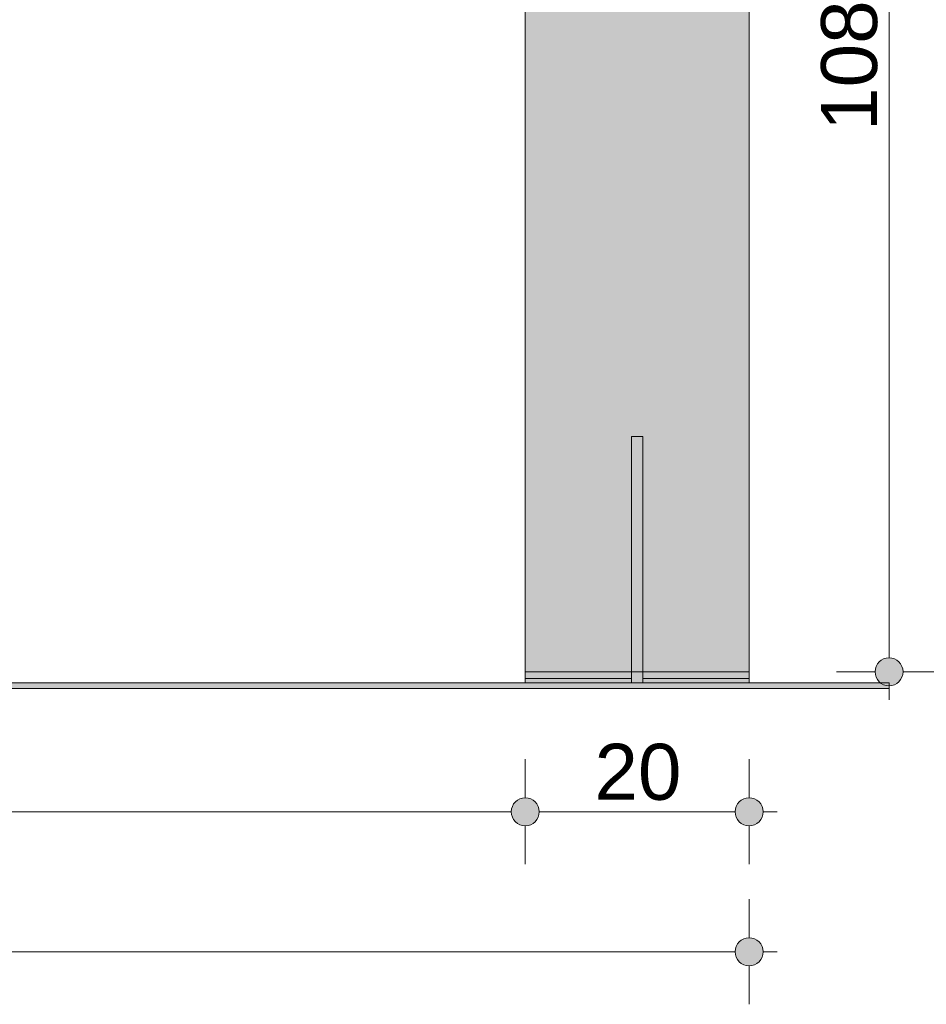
# Model space of a CAD drawing. Header units: millimetres. Extents: x 64850 to 1408875, y -594029 to 57306.
# Tile 54 of 58: x 1395741 to 1396551, y -594029 to -593149. Entities that reach past the tile are written whole.
import ezdxf

# ---------------------------------------------------------------- set-up
doc = ezdxf.new("R2010")
doc.units = ezdxf.units.MM
doc.header["$MEASUREMENT"] = 0
for name, color, linetype in [('_podstawa stalowa', 7, 'Continuous'), ('Konstrukcja - Słupy', 7, 'Continuous'), ('Sytuacja - Teren', 7, 'Continuous'), ('Wnętrze - Umeblowanie', 7, 'Continuous'), ('Wymiarowanie - Ogólne', 7, 'Continuous')]:
    doc.layers.add(name, color=color, linetype=linetype)
for name, color, linetype, lineweight in [('_podstawa stalowa_Nr_pióra__1', 7, 'Continuous', 13), ('Konstrukcja - Słupy_Nr_pióra__1', 7, 'Continuous', 13), ('Sytuacja - Teren_Nr_pióra__1', 7, 'Continuous', 13), ('Wnętrze - Umeblowanie_Nr_pióra__1', 7, 'Continuous', 13), ('Wymiarowanie - Ogólne_Nr_pióra__46', 5, 'Continuous', 15)]:
    doc.layers.add(name, color=color, linetype=linetype, lineweight=lineweight)
doc.layers.add('Wymiarowanie - Ogólne_Nr_pióra__45', color=7, linetype='Continuous', lineweight=15, true_color=0x40a5ff)
doc.layers.add('Wymiarowanie - Ogólne_Nr_pióra__85', color=7, linetype='Continuous', lineweight=13, true_color=0x80c2ff)
doc.styles.add('STYL_AUTOMATYCZNY_1', font='arial.ttf')
doc.dimstyles.new('STYL_AUTOMATYCZNY__1', dxfattribs={"dimtxt": 50, "dimasz": 47.5, "dimexe": 0.18, "dimexo": 0.0625, "dimgap": 0, "dimtad": 1, "dimtih": 1, "dimtoh": 1, "dimdec": 0, "dimlfac": 0.1, "dimzin": 0, "dimdsep": 46, "dimtxsty": 'STYL_AUTOMATYCZNY_1', "dimblk": 'ARROWHEAD_11', "dimblk1": 'ARROWHEAD_11', "dimblk2": 'ARROWHEAD_11', "dimcen": 0.09, "dimse1": 1, "dimse2": 1, "dimclrd": 256, "dimclre": 256, "dimclrt": 5, "dimazin": 0, "dimtfac": 1, "dimtdec": 4, "dimtmove": 0, "dimatfit": 3, "dimfxl": 1, "dimtolj": 1, "dimtzin": 0, "dimarcsym": 0})
doc.dimstyles.new('STYL_AUTOMATYCZNY__2', dxfattribs={"dimtxt": 50, "dimasz": 47.5, "dimexe": 0.18, "dimexo": 0.0625, "dimgap": 0, "dimtad": 1, "dimdec": 0, "dimlfac": 0.1, "dimzin": 0, "dimdsep": 46, "dimtxsty": 'STYL_AUTOMATYCZNY_1', "dimblk": 'ARROWHEAD_11', "dimblk1": 'ARROWHEAD_11', "dimblk2": 'ARROWHEAD_11', "dimcen": 0.09, "dimse1": 1, "dimse2": 1, "dimclrd": 256, "dimclre": 256, "dimclrt": 5, "dimazin": 0, "dimtfac": 1, "dimtdec": 4, "dimtmove": 0, "dimatfit": 3, "dimfxl": 1, "dimtolj": 1, "dimtzin": 0, "dimarcsym": 0})

# ---------------------------------------------------------------- blocks, each defined once
blk = doc.blocks.new('ElemPrzekroju_4_1', base_point=(1312326.76, -593731.69))
at = {"layer": 'Konstrukcja - Słupy', "linetype": 'Continuous', "lineweight": 0, "true_color": 0x000000}
for points in [[(1396292.89, -592731.69), (1396292.89, -592738.03), (1396392.89, -592738.03), (1396392.89, -592651.43), (1396292.89, -592651.43)], [(1396192.89, -593731.69), (1396287.89, -593731.69), (1396287.89, -593521.69), (1396297.89, -593521.69), (1396297.89, -593731.69), (1396392.89, -593731.69), (1396392.89, -592738.03), (1396292.89, -592738.03), (1396292.89, -592931.69), (1396192.89, -592931.69)], [(1396192.89, -592931.69), (1396192.89, -592952.9), (1396277.89, -592952.9), (1396282.89, -592945.83), (1396282.89, -592931.69)]]:
    blk.add_hatch(color=18, dxfattribs=at).paths.add_polyline_path(points)
at = {"layer": 'Konstrukcja - Słupy_Nr_pióra__1', "color": 7, "linetype": 'Continuous', "lineweight": 13}
for p, q in [((1396292.89, -592651.43), (1396392.89, -592651.43)), ((1396392.89, -592651.43), (1396392.89, -592738.03)), ((1396392.89, -592738.03), (1396292.89, -592738.03)), ((1396392.89, -593731.69), (1396392.89, -592738.03)), ((1396192.89, -593731.69), (1396192.89, -592931.69)), ((1396192.89, -593731.69), (1396287.89, -593731.69)), ((1396287.89, -593731.69), (1396297.89, -593731.69)), ((1396297.89, -593731.69), (1396392.89, -593731.69))]:
    blk.add_line(p, q, dxfattribs=at)
blk = doc.blocks.new('ElemPrzekroju_7_1', base_point=(1312326.76, -593731.69))
at = {"layer": 'Sytuacja - Teren', "linetype": 'Continuous', "lineweight": 0, "true_color": 0x000000}
blk.add_hatch(color=18, dxfattribs=at).paths.add_polyline_path([(1394367.89, -593746.69), (1396517.89, -593746.69), (1396517.89, -593741.69), (1394367.89, -593741.69)])
at = {"layer": 'Sytuacja - Teren_Nr_pióra__1', "color": 7, "linetype": 'Continuous', "lineweight": 13}
for p, q in [((1394367.89, -593741.69), (1396517.89, -593741.69)), ((1396517.89, -593741.69), (1396517.89, -593746.69)), ((1394367.89, -593746.69), (1396517.89, -593746.69))]:
    blk.add_line(p, q, dxfattribs=at)
blk = doc.blocks.new('ElemPrzekroju_10_1', base_point=(1312326.76, -593731.69))
at = {"layer": 'Wnętrze - Umeblowanie', "linetype": 'Continuous', "lineweight": 0, "true_color": 0x000000}
for points in [[(1396192.89, -593737.69), (1396287.89, -593737.69), (1396287.89, -593731.69), (1396192.89, -593731.69)], [(1396192.89, -593737.69), (1396287.89, -593737.69), (1396287.89, -593731.69), (1396192.89, -593731.69)], [(1396192.89, -593739.45), (1396287.89, -593739.45), (1396287.89, -593737.69), (1396192.89, -593737.69)], [(1396192.89, -593739.45), (1396287.89, -593739.45), (1396287.89, -593737.69), (1396192.89, -593737.69)], [(1396192.89, -593741.69), (1396287.89, -593741.69), (1396287.89, -593739.45), (1396192.89, -593739.45)], [(1396192.89, -593741.69), (1396287.89, -593741.69), (1396287.89, -593739.45), (1396192.89, -593739.45)]]:
    blk.add_hatch(color=18, dxfattribs=at).paths.add_polyline_path(points)
at = {"layer": 'Wnętrze - Umeblowanie_Nr_pióra__1', "color": 7, "linetype": 'Continuous', "lineweight": 13}
for p, q in [((1396192.89, -593737.69), (1396192.89, -593731.69)), ((1396192.89, -593739.45), (1396192.89, -593737.69)), ((1396192.89, -593737.69), (1396287.89, -593737.69)), ((1396192.89, -593741.69), (1396192.89, -593739.45))]:
    blk.add_line(p, q, dxfattribs=at)
blk = doc.blocks.new('ElemPrzekroju_11_1', base_point=(1312326.76, -593731.69))
at = {"layer": 'Wnętrze - Umeblowanie', "linetype": 'Continuous', "lineweight": 0, "true_color": 0x000000}
for points in [[(1396392.89, -593737.69), (1396392.89, -593731.69), (1396297.89, -593731.69), (1396297.89, -593737.69)], [(1396392.89, -593731.69), (1396297.89, -593731.69), (1396297.89, -593737.69), (1396388.64, -593737.69)], [(1396392.89, -593739.45), (1396392.89, -593737.69), (1396297.89, -593737.69), (1396297.89, -593739.45)], [(1396392.89, -593739.45), (1396392.89, -593737.69), (1396297.89, -593737.69), (1396297.89, -593739.45)], [(1396297.89, -593739.45), (1396297.89, -593741.69), (1396392.89, -593741.69), (1396392.89, -593739.45)], [(1396392.89, -593739.45), (1396297.89, -593739.45), (1396297.89, -593741.69), (1396391.03, -593741.69)]]:
    blk.add_hatch(color=18, dxfattribs=at).paths.add_polyline_path(points)
at = {"layer": 'Wnętrze - Umeblowanie_Nr_pióra__1', "color": 7, "linetype": 'Continuous', "lineweight": 13}
for p, q in [((1396392.89, -593737.69), (1396392.89, -593731.69)), ((1396392.89, -593737.69), (1396297.89, -593737.69)), ((1396392.89, -593739.45), (1396392.89, -593737.69)), ((1396392.89, -593741.69), (1396392.89, -593739.45))]:
    blk.add_line(p, q, dxfattribs=at)
blk = doc.blocks.new('ElemPrzekroju_13_1', base_point=(1312326.76, -593731.69))
at = {"layer": '_podstawa stalowa', "linetype": 'Continuous', "lineweight": 0, "true_color": 0x000000}
blk.add_hatch(color=18, dxfattribs=at).paths.add_polyline_path([(1396287.89, -593741.69), (1396297.89, -593741.69), (1396297.89, -593521.69), (1396287.89, -593521.69)])
at = {"layer": '_podstawa stalowa_Nr_pióra__1', "color": 7, "linetype": 'Continuous', "lineweight": 13}
for p, q in [((1396287.89, -593521.69), (1396297.89, -593521.69)), ((1396287.89, -593731.69), (1396287.89, -593521.69)), ((1396297.89, -593731.69), (1396297.89, -593521.69)), ((1396287.89, -593741.69), (1396287.89, -593731.69)), ((1396297.89, -593741.69), (1396297.89, -593731.69))]:
    blk.add_line(p, q, dxfattribs=at)
blk = doc.blocks.new('*D35', base_point=(1312326.76, -593731.69))
at = {"layer": 'Wymiarowanie - Ogólne_Nr_pióra__45', "linetype": 'Continuous', "lineweight": 15, "true_color": 0x40a5ff}
for points in [[(1394680.39, -593856.69), (1394681.34, -593861.47), (1394684.05, -593865.53), (1394688.1, -593868.24), (1394692.89, -593869.19), (1394697.67, -593868.24), (1394701.73, -593865.53), (1394704.44, -593861.47), (1394705.39, -593856.69), (1394704.44, -593851.91), (1394701.73, -593847.85), (1394697.67, -593845.14), (1394692.89, -593844.19), (1394688.1, -593845.14), (1394684.05, -593847.85), (1394681.34, -593851.91)], [(1396180.39, -593856.69), (1396181.34, -593861.47), (1396184.05, -593865.53), (1396188.1, -593868.24), (1396192.89, -593869.19), (1396197.67, -593868.24), (1396201.73, -593865.53), (1396204.44, -593861.47), (1396205.39, -593856.69), (1396204.44, -593851.91), (1396201.73, -593847.85), (1396197.67, -593845.14), (1396192.89, -593844.19), (1396188.1, -593845.14), (1396184.05, -593847.85), (1396181.34, -593851.91)]]:
    blk.add_hatch(color=161, dxfattribs=at).paths.add_polyline_path(points)
at = {"layer": 'Wymiarowanie - Ogólne_Nr_pióra__45', "color": 161, "linetype": 'Continuous', "lineweight": 15, "true_color": 0x40a5ff}
for centre in [(1394692.89, -593856.69), (1396192.89, -593856.69)]:
    blk.add_circle(centre, 12.5, dxfattribs=at)
at = {"layer": 'Wymiarowanie - Ogólne_Nr_pióra__85', "color": 151, "linetype": 'Continuous', "lineweight": 13, "true_color": 0x80c2ff}
for p, q in [((1394692.89, -593844.19), (1394692.89, -593809.82)), ((1396192.89, -593844.19), (1396192.89, -593809.82)), ((1394705.39, -593856.69), (1396180.39, -593856.69)), ((1394692.89, -593903.57), (1394692.89, -593869.19)), ((1396192.89, -593903.57), (1396192.89, -593869.19))]:
    blk.add_line(p, q, dxfattribs=at)
at = {"layer": 'Wymiarowanie - Ogólne_Nr_pióra__46', "color": 5, "lineweight": 15, "insert": (1395385.68, -593846.69), "char_height": 50, "attachment_point": 7, "style": 'STYL_AUTOMATYCZNY_1'}
blk.add_mtext('\\A1;{\\pql;\\fArial|b0|i0|c238|p0;\\W1.000000;150}', dxfattribs=at)
blk = doc.blocks.new('ARROWHEAD_11')
at = {"color": 0, "linetype": 'Continuous', "lineweight": 0}
blk.add_line((0, 0), (-1, 0), dxfattribs=at)
at = {"color": 0, "linetype": 'Continuous', "lineweight": 0, "const_width": 0.25, "flags": 128}
blk.add_lwpolyline([(-0.125, 0, 1), (0.125, 0, 1)], format="xyb", close=True, dxfattribs=at)
blk = doc.blocks.new('*D36', base_point=(1312326.76, -593731.69))
at = {"layer": 'Wymiarowanie - Ogólne_Nr_pióra__45', "linetype": 'Continuous', "lineweight": 15, "true_color": 0x40a5ff}
for points in [[(1396180.39, -593856.69), (1396181.34, -593861.47), (1396184.05, -593865.53), (1396188.1, -593868.24), (1396192.89, -593869.19), (1396197.67, -593868.24), (1396201.73, -593865.53), (1396204.44, -593861.47), (1396205.39, -593856.69), (1396204.44, -593851.91), (1396201.73, -593847.85), (1396197.67, -593845.14), (1396192.89, -593844.19), (1396188.1, -593845.14), (1396184.05, -593847.85), (1396181.34, -593851.91)], [(1396380.39, -593856.69), (1396381.34, -593861.47), (1396384.05, -593865.53), (1396388.1, -593868.24), (1396392.89, -593869.19), (1396397.67, -593868.24), (1396401.73, -593865.53), (1396404.44, -593861.47), (1396405.39, -593856.69), (1396404.44, -593851.91), (1396401.73, -593847.85), (1396397.67, -593845.14), (1396392.89, -593844.19), (1396388.1, -593845.14), (1396384.05, -593847.85), (1396381.34, -593851.91)]]:
    blk.add_hatch(color=161, dxfattribs=at).paths.add_polyline_path(points)
at = {"layer": 'Wymiarowanie - Ogólne_Nr_pióra__45', "color": 161, "linetype": 'Continuous', "lineweight": 15, "true_color": 0x40a5ff}
for centre in [(1396192.89, -593856.69), (1396392.89, -593856.69)]:
    blk.add_circle(centre, 12.5, dxfattribs=at)
at = {"layer": 'Wymiarowanie - Ogólne_Nr_pióra__85', "color": 151, "linetype": 'Continuous', "lineweight": 13, "true_color": 0x80c2ff}
for p, q in [((1396192.89, -593844.19), (1396192.89, -593809.82)), ((1396392.89, -593844.19), (1396392.89, -593809.82)), ((1396205.39, -593856.69), (1396380.39, -593856.69)), ((1396405.39, -593856.69), (1396417.89, -593856.69)), ((1396192.89, -593903.57), (1396192.89, -593869.19)), ((1396392.89, -593903.57), (1396392.89, -593869.19))]:
    blk.add_line(p, q, dxfattribs=at)
at = {"layer": 'Wymiarowanie - Ogólne_Nr_pióra__46', "color": 5, "lineweight": 15, "insert": (1396254.75, -593846.69), "char_height": 50, "attachment_point": 7, "style": 'STYL_AUTOMATYCZNY_1'}
blk.add_mtext('\\A1;{\\pql;\\fArial|b0|i0|c238|p0;\\W1.000000;20}', dxfattribs=at)
blk = doc.blocks.new('*D37', base_point=(1312326.76, -593731.69))
at = {"layer": 'Wymiarowanie - Ogólne_Nr_pióra__45', "linetype": 'Continuous', "lineweight": 15, "true_color": 0x40a5ff}
for points in [[(1394480.39, -593981.69), (1394481.34, -593986.47), (1394484.05, -593990.53), (1394488.1, -593993.24), (1394492.89, -593994.19), (1394497.67, -593993.24), (1394501.73, -593990.53), (1394504.44, -593986.47), (1394505.39, -593981.69), (1394504.44, -593976.91), (1394501.73, -593972.85), (1394497.67, -593970.14), (1394492.89, -593969.19), (1394488.1, -593970.14), (1394484.05, -593972.85), (1394481.34, -593976.91)], [(1396380.39, -593981.69), (1396381.34, -593986.47), (1396384.05, -593990.53), (1396388.1, -593993.24), (1396392.89, -593994.19), (1396397.67, -593993.24), (1396401.73, -593990.53), (1396404.44, -593986.47), (1396405.39, -593981.69), (1396404.44, -593976.91), (1396401.73, -593972.85), (1396397.67, -593970.14), (1396392.89, -593969.19), (1396388.1, -593970.14), (1396384.05, -593972.85), (1396381.34, -593976.91)]]:
    blk.add_hatch(color=161, dxfattribs=at).paths.add_polyline_path(points)
at = {"layer": 'Wymiarowanie - Ogólne_Nr_pióra__45', "color": 161, "linetype": 'Continuous', "lineweight": 15, "true_color": 0x40a5ff}
for centre in [(1394492.89, -593981.69), (1396392.89, -593981.69)]:
    blk.add_circle(centre, 12.5, dxfattribs=at)
at = {"layer": 'Wymiarowanie - Ogólne_Nr_pióra__85', "color": 151, "linetype": 'Continuous', "lineweight": 13, "true_color": 0x80c2ff}
for p, q in [((1394492.89, -593969.19), (1394492.89, -593934.82)), ((1396392.89, -593969.19), (1396392.89, -593934.82)), ((1394467.89, -593981.69), (1394480.39, -593981.69)), ((1394505.39, -593981.69), (1396380.39, -593981.69)), ((1396405.39, -593981.69), (1396417.89, -593981.69)), ((1394492.89, -594028.57), (1394492.89, -593994.19)), ((1396392.89, -594028.57), (1396392.89, -593994.19))]:
    blk.add_line(p, q, dxfattribs=at)
at = {"layer": 'Wymiarowanie - Ogólne_Nr_pióra__46', "color": 5, "lineweight": 15, "insert": (1395385.68, -593971.69), "char_height": 50, "attachment_point": 7, "style": 'STYL_AUTOMATYCZNY_1'}
blk.add_mtext('\\A1;{\\pql;\\fArial|b0|i0|c238|p0;\\W1.000000;190}', dxfattribs=at)
blk = doc.blocks.new('*D38', base_point=(1312326.76, -593731.69))
at = {"layer": 'Wymiarowanie - Ogólne_Nr_pióra__45', "linetype": 'Continuous', "lineweight": 15, "true_color": 0x40a5ff}
for points in [[(1396505.39, -592651.43), (1396506.34, -592656.21), (1396509.05, -592660.27), (1396513.1, -592662.98), (1396517.89, -592663.93), (1396522.67, -592662.98), (1396526.73, -592660.27), (1396529.44, -592656.21), (1396530.39, -592651.43), (1396529.44, -592646.64), (1396526.73, -592642.59), (1396522.67, -592639.88), (1396517.89, -592638.93), (1396513.1, -592639.88), (1396509.05, -592642.59), (1396506.34, -592646.64)], [(1396505.39, -593731.69), (1396506.34, -593736.47), (1396509.05, -593740.53), (1396513.1, -593743.24), (1396517.89, -593744.19), (1396522.67, -593743.24), (1396526.73, -593740.53), (1396529.44, -593736.47), (1396530.39, -593731.69), (1396529.44, -593726.91), (1396526.73, -593722.85), (1396522.67, -593720.14), (1396517.89, -593719.19), (1396513.1, -593720.14), (1396509.05, -593722.85), (1396506.34, -593726.91)]]:
    blk.add_hatch(color=161, dxfattribs=at).paths.add_polyline_path(points)
at = {"layer": 'Wymiarowanie - Ogólne_Nr_pióra__45', "color": 161, "linetype": 'Continuous', "lineweight": 15, "true_color": 0x40a5ff}
for centre in [(1396517.89, -592651.43), (1396517.89, -593731.69)]:
    blk.add_circle(centre, 12.5, dxfattribs=at)
at = {"layer": 'Wymiarowanie - Ogólne_Nr_pióra__85', "color": 151, "linetype": 'Continuous', "lineweight": 13, "true_color": 0x80c2ff}
for p, q in [((1396505.39, -592651.43), (1396471.01, -592651.43)), ((1396564.76, -592651.43), (1396530.39, -592651.43)), ((1396517.89, -593719.19), (1396517.89, -592663.93)), ((1396505.39, -593731.69), (1396471.01, -593731.69)), ((1396564.76, -593731.69), (1396530.39, -593731.69)), ((1396517.89, -593756.69), (1396517.89, -593744.19))]:
    blk.add_line(p, q, dxfattribs=at)
at = {"layer": 'Wymiarowanie - Ogólne_Nr_pióra__46', "color": 5, "lineweight": 15, "insert": (1396507.89, -593248.76), "char_height": 50, "attachment_point": 7, "rotation": 90, "style": 'STYL_AUTOMATYCZNY_1'}
blk.add_mtext('\\A1;{\\pql;\\fArial|b0|i0|c238|p0;\\W1.000000;108}', dxfattribs=at)
blk = doc.blocks.new('*D40', base_point=(1312326.76, -593731.69))
at = {"layer": 'Wymiarowanie - Ogólne_Nr_pióra__45', "linetype": 'Continuous', "lineweight": 15, "true_color": 0x40a5ff}
for points in [[(1396630.39, -592466.11), (1396631.34, -592470.89), (1396634.05, -592474.95), (1396638.1, -592477.66), (1396642.89, -592478.61), (1396647.67, -592477.66), (1396651.73, -592474.95), (1396654.44, -592470.89), (1396655.39, -592466.11), (1396654.44, -592461.33), (1396651.73, -592457.27), (1396647.67, -592454.56), (1396642.89, -592453.61), (1396638.1, -592454.56), (1396634.05, -592457.27), (1396631.34, -592461.33)], [(1396630.39, -593731.69), (1396631.34, -593736.47), (1396634.05, -593740.53), (1396638.1, -593743.24), (1396642.89, -593744.19), (1396647.67, -593743.24), (1396651.73, -593740.53), (1396654.44, -593736.47), (1396655.39, -593731.69), (1396654.44, -593726.91), (1396651.73, -593722.85), (1396647.67, -593720.14), (1396642.89, -593719.19), (1396638.1, -593720.14), (1396634.05, -593722.85), (1396631.34, -593726.91)]]:
    blk.add_hatch(color=161, dxfattribs=at).paths.add_polyline_path(points)
at = {"layer": 'Wymiarowanie - Ogólne_Nr_pióra__45', "color": 161, "linetype": 'Continuous', "lineweight": 15, "true_color": 0x40a5ff}
for centre in [(1396642.89, -592466.11), (1396642.89, -593731.69)]:
    blk.add_circle(centre, 12.5, dxfattribs=at)
at = {"layer": 'Wymiarowanie - Ogólne_Nr_pióra__85', "color": 151, "linetype": 'Continuous', "lineweight": 13, "true_color": 0x80c2ff}
for p, q in [((1396642.89, -592453.61), (1396642.89, -592441.11)), ((1396630.39, -592466.11), (1396596.01, -592466.11)), ((1396689.76, -592466.11), (1396655.39, -592466.11)), ((1396642.89, -593719.19), (1396642.89, -592478.61)), ((1396630.39, -593731.69), (1396596.01, -593731.69)), ((1396689.76, -593731.69), (1396655.39, -593731.69)), ((1396642.89, -593756.69), (1396642.89, -593744.19))]:
    blk.add_line(p, q, dxfattribs=at)
at = {"layer": 'Wymiarowanie - Ogólne_Nr_pióra__46', "color": 5, "lineweight": 15, "insert": (1396636, -593168.69), "char_height": 50, "attachment_point": 7, "rotation": 90, "style": 'STYL_AUTOMATYCZNY_1'}
blk.add_mtext('\\A1;{\\pql;\\fArial|b0|i0|c238|p0;\\W1.000000;126\\fArial|b0|i0|c238|p0;\\W1.000000;\\A1{\\H.66x;\\S6^  ;}}', dxfattribs=at)

msp = doc.modelspace()

# ---------------------------------------------------------------- block references
at = {"layer": '_podstawa stalowa', "lineweight": 0}
msp.add_blockref('ElemPrzekroju_13_1', (1312326.76, -593731.69), dxfattribs=at)
at = {"layer": 'Konstrukcja - Słupy', "lineweight": 0}
msp.add_blockref('ElemPrzekroju_4_1', (1312326.76, -593731.69), dxfattribs=at)
at = {"layer": 'Sytuacja - Teren', "lineweight": 0}
msp.add_blockref('ElemPrzekroju_7_1', (1312326.76, -593731.69), dxfattribs=at)
at = {"layer": 'Wnętrze - Umeblowanie', "lineweight": 0}
for name in ['ElemPrzekroju_10_1', 'ElemPrzekroju_11_1']:
    msp.add_blockref(name, (1312326.76, -593731.69), dxfattribs=at)

# ---------------------------------------------------------------- dimensions: what is measured, and where the dimension line sits
at = {"layer": 'Wymiarowanie - Ogólne', "color": 151, "linetype": 'Continuous', "lineweight": 13, "true_color": 0x80c2ff}
for base, p2, picture, middle in [((1396642.89, -592466.11), (1396292.89, -592466.11), '*D40', (1396607.89, -593044.3)), ((1396517.89, -592651.43), (1397697.58, -592651.43), '*D38', (1396482.89, -593191.69))]:
    dim = msp.add_linear_dim(base=base, p1=(1396392.89, -593731.69), p2=p2, angle=90, dimstyle='STYL_AUTOMATYCZNY__2', dxfattribs=at)
    dim.commit()
    dim.dimension.update_dxf_attribs({"geometry": picture, "text_midpoint": middle, "dimtype": 160, "text_rotation": 90})
for base, p1, p2, picture, middle in [((1396392.89, -593981.69), (1394492.89, -593731.69), (1396392.89, -593731.69), '*D37', (1395442.76, -593946.69)), ((1396192.89, -593856.69), (1394692.89, -593731.69), (1396192.89, -593731.69), '*D35', (1395442.76, -593821.69)), ((1396392.89, -593856.69), (1396192.89, -593731.69), (1396392.89, -593731.69), '*D36', (1396292.8, -593821.69))]:
    dim = msp.add_linear_dim(base=base, p1=p1, p2=p2, dimstyle='STYL_AUTOMATYCZNY__1', dxfattribs=at)
    dim.commit()
    dim.dimension.update_dxf_attribs({"geometry": picture, "text_midpoint": middle, "dimtype": 160})

doc.saveas('drawing.dxf')
